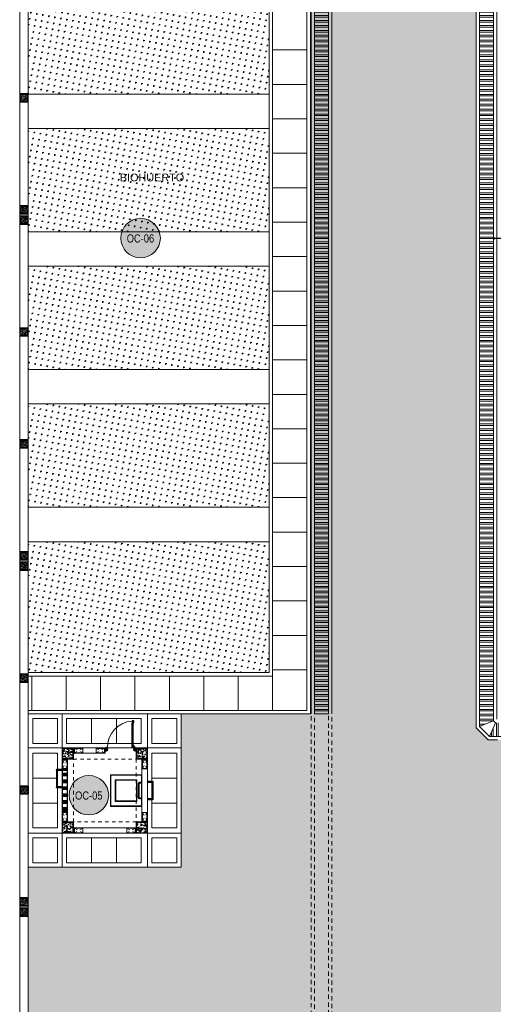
# Model space of a CAD drawing. Header units: millimetres. Extents: x -1567 to 968, y -503 to 481.
# Tile 121 of 145: x -498 to -485, y -104 to -75. Entities that reach past the tile are written whole.
import ezdxf

# ---------------------------------------------------------------- set-up
doc = ezdxf.new("R2010")
doc.units = ezdxf.units.MM
doc.set_wipeout_variables(frame=1)
for name, pattern in [('01 nivel$0$HIDDEN2', [0.1875, 0.125, -0.0625]), ('DASHED', [0.75, 0.5, -0.25]), ('DASHED2', [0.375, 0.25, -0.125]), ('HIDDEN', [0.375, 0.25, -0.125])]:
    doc.linetypes.add(name, pattern=pattern)
doc.layers.get('0').update_dxf_attribs({"lineweight": 0})
for name, color, linetype, lineweight in [('.', 7, 'Continuous', 0), ('0_COLUMNA ACHURADO', 1, 'Continuous', 30), ('0_COLUMNAS', 6, 'Continuous', 20), ('0_MUROS 2 BAJOS', 150, 'Continuous', 5), ('0_PROYECCIONES 1', 1, 'DASHED2', 5), ('0_TARRAJEO', 42, 'Continuous', 0), ('0_VANOS', 30, 'Continuous', 0), ('13.-ALE_PRESENTACION', 7, 'Continuous', 0), ('A-AREA-IDEN', 7, 'Continuous', 5), ('COLUMNETAS TOP', 253, 'Continuous', 0), ('cota 20 vertical', 156, 'Continuous', 0), ('CUNETAS', 5, 'Continuous', 0), ('linea fina 01', 189, 'Continuous', 0), ('menos fina 01', 252, 'Continuous', 0), ('pasamanos', 154, 'Continuous', 0), ('Proyecciones 2', 251, 'HIDDEN', 5), ('Proyecciones_PD', 7, 'DASHED', 0)]:
    doc.layers.add(name, color=color, linetype=linetype, lineweight=lineweight)
for name, color, linetype in [('01', 1, 'Continuous'), ('LCOTAS', 7, 'Continuous'), ('SECTOR 5 - 1P - PUERTAS METALICAS', 3, 'Continuous')]:
    doc.layers.add(name, color=color, linetype=linetype)
for name, color, linetype, lineweight, true_color in [('0_PISOS', 252, 'Continuous', 0, 0x8a8a8a), ('Hatch Jardin', 64, 'Continuous', 0, 0x729900), ('tarrajeo', 47, 'Continuous', 9, 0x7f6f3f)]:
    doc.layers.add(name, color=color, linetype=linetype, lineweight=lineweight, true_color=true_color)
doc.styles.add('Arial_1', font='arial.ttf', dxfattribs={"height": 0.15})
doc.styles.add('Cota B', font='swissck.ttf')
doc.styles.add('TEXTO PATRON', font='arial.ttf')
doc.dimstyles.new('03(1-50)', dxfattribs={"dimtxt": 0.1, "dimasz": 0.05, "dimexe": 0.025, "dimexo": 0.025, "dimgap": 0.05, "dimtad": 2, "dimzin": 0, "dimdsep": 46, "dimtxsty": 'TEXTO PATRON', "dimblk": 'ARCHTICK', "dimcen": 0.05, "dimdle": 0.025, "dimazin": 0, "dimtfac": 1, "dimtofl": 0, "dimtmove": 0, "dimatfit": 3, "dimldrblk": 'ARCHTICK', "dimfxl": 1, "dimtolj": 1, "dimtzin": 0, "dimarcsym": 0})
pattern_1 = [(139.9999613, (0, 0), (0.0140265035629, 0.1603224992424), [0.016764, -0.184404]), (84.9999613, (0, 0), (-0.1681300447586, -0.0310140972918), [0.0134112, -0.1475237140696]), (190.451406, (0.00117, 0.01336), (-0.1541035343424, 0.1293084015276), [0.014247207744, -0.156719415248]), (136.1841613, (-0.0447, 3e-08), (0.0369974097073, 0.2385495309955), [0.025146, -0.276606]), (186.63551891, (-0.04162, 0.01988), (-0.2177348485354, 0.208915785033), [0.021370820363, -0.235079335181]), (81.18411247, (-0.0447, 3e-08), (-0.217734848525, 0.2089157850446), [0.0201167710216, -0.2212845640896]), (110.9999613, (-0.03353, 0.02235), (0.0899934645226, 0.1334206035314), [0.016764, -0.184404]), (55.9999613, (-0.03353, 0.02235), (-0.162085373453, 0.0543858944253), [0.0134112, -0.1475232]), (161.4514063, (-0.02603, 0.03347), (-0.072091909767, 0.1878064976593), [0.014247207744, -0.156719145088]), (127.4999613, (0, 0), (-0.07440843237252, 0.00271802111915), [0, -0.14573504, 0, -0.1497584, 0, -0.148082]), (97.4999613, (0, 0), (-0.088158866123, 0.05880136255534), [0, -0.08538464, 0, -0.14238224, 0, -0.0564388]), (57.4999613, (-3e-08, -0.049845), (0.00504137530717, 0.1193197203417), [0, -0.05588, 0, -0.1743456, 0, -0.2313432]), (47.4999613, (-5e-08, -0.0722), (-0.0223752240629, 0.1303536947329), [0, -0.072644, 0, -0.11578336, 0, -0.1642872])]

# ---------------------------------------------------------------- blocks, each defined once
blk = doc.blocks.new('PUERTA T.E.')
at = {"color": 251}
for p, q in [((325173.704, 9255025.469, 0), (325173.704, 9255026.13, 0)), ((325173.624, 9255025.433, 0), (325173.624, 9255025.294, 0)), ((325174.468, 9255025.433, 0), (325174.468, 9255025.294, 0)), ((325173.568, 9255025.363, 0), (325173.679, 9255025.363, 0)), ((325174.413, 9255025.363, 0), (325174.524, 9255025.363, 0)), ((325174.441, 9255025.405, 0), (325174.433, 9255025.405, 0))]:
    blk.add_line(p, q, dxfattribs=at)
blk.add_circle((325173.656, 9255025.409, 0), 0.00417)
blk.add_arc((325173.656, 9255025.409, 0), 0.777, 359.6926, 85.5902, dxfattribs=at)
at = {"layer": '01', "color": 251, "elevation": 0}
for points in [[(325173.704, 9255026.175), (325173.704, 9255026.141), (325173.671, 9255026.141), (325173.671, 9255026.175)], [(325173.704, 9255025.424), (325173.704, 9255025.458), (325173.671, 9255025.458), (325173.671, 9255025.424)], [(325173.607, 9255025.333), (325173.641, 9255025.333), (325173.641, 9255025.394), (325173.607, 9255025.394)], [(325174.452, 9255025.333), (325174.485, 9255025.333), (325174.485, 9255025.394), (325174.452, 9255025.394)]]:
    blk.add_lwpolyline(points, close=True, dxfattribs=at)
at = {"layer": 'SECTOR 5 - 1P - PUERTAS METALICAS', "elevation": 0}
for points in [[(325173.716, 9255026.186), (325173.716, 9255026.13), (325173.66, 9255026.13), (325173.66, 9255026.186), (325173.716, 9255026.186)], [(325173.716, 9255025.413), (325173.716, 9255025.469), (325173.66, 9255025.469), (325173.66, 9255025.413), (325173.716, 9255025.413)], [(325173.596, 9255025.322), (325173.652, 9255025.322), (325173.652, 9255025.405), (325173.596, 9255025.405), (325173.596, 9255025.322)], [(325174.441, 9255025.322), (325174.496, 9255025.322), (325174.496, 9255025.405), (325174.441, 9255025.405), (325174.441, 9255025.322)]]:
    blk.add_lwpolyline(points, dxfattribs=at)
blk.add_lwpolyline([(325173.716, 9255025.477), (325173.716, 9255026.122), (325173.693, 9255026.122), (325173.693, 9255025.477)], close=True, dxfattribs=at)
blk = doc.blocks.new('COLUMNETA TOP')
at = {"layer": '0_MUROS 2 BAJOS', "color": 7, "lineweight": 5, "ltscale": 0.1}
blk.add_lwpolyline([(-8644.022, 8057.028), (-8643.772, 8057.028), (-8643.772, 8056.898), (-8644.022, 8056.898)], close=True, dxfattribs=at)
at = {"layer": 'Proyecciones 2', "linetype": 'DASHED2', "ltscale": 0.1}
for p, q in [((-8644.022, 8057.028), (-8643.772, 8056.898)), ((-8643.772, 8057.028), (-8644.022, 8056.898))]:
    blk.add_line(p, q, dxfattribs=at)
blk = doc.blocks.new('ESCALERA GATO')
at = {"layer": 'linea fina 01'}
h = blk.add_hatch(color=256, dxfattribs=at)
h.dxf.hatch_style = 1
h.paths.add_polyline_path([(1968.218, 1289.502, 1), (1968.256, 1289.502, 1)])
h = blk.add_hatch(color=256, dxfattribs=at)
h.dxf.hatch_style = 1
h.paths.add_polyline_path([(1968.256, 1289.002, 1), (1968.218, 1289.002, 1)])
at = {"layer": 'linea fina 01', "ltscale": 0.5}
for p, q in [((1968.225, 1289.488), (1968.225, 1289.016)), ((1968.229, 1289.485), (1968.229, 1289.019)), ((1968.237, 1289.483), (1968.237, 1289.021)), ((1968.245, 1289.483), (1968.245, 1289.021)), ((1968.247, 1289.518), (1968.387, 1289.518)), ((1968.247, 1289.486), (1968.387, 1289.486)), ((1968.25, 1289.483), (1968.25, 1289.021)), ((1968.255, 1289.51), (1968.387, 1289.51)), ((1968.255, 1289.494), (1968.387, 1289.494)), ((1968.256, 1289.502), (1968.387, 1289.502)), ((1968.247, 1289.018), (1968.387, 1289.018)), ((1968.247, 1288.986), (1968.387, 1288.986)), ((1968.254, 1289.01), (1968.387, 1289.01)), ((1968.254, 1288.994), (1968.387, 1288.994)), ((1968.256, 1289.002), (1968.387, 1289.002))]:
    blk.add_line(p, q, dxfattribs=at)
at = {"layer": 'pasamanos', "ltscale": 0.5}
for p, q in [((1968.237, 1289.521), (1968.387, 1289.521)), ((1968.237, 1289.483), (1968.387, 1289.483)), ((1968.237, 1289.021), (1968.387, 1289.021)), ((1968.237, 1288.983), (1968.387, 1288.983))]:
    blk.add_line(p, q, dxfattribs=at)
for centre in [(1968.237, 1289.502), (1968.237, 1289.002)]:
    blk.add_circle(centre, 0.0191, dxfattribs=at)
blk = doc.blocks.new('JUNTA 2.5CM.')
at = {"layer": '.', "lineweight": 30, "true_color": 0xc7c8ca}
h = blk.add_hatch(color=9, dxfattribs=at)
h.dxf.hatch_style = 1
h.paths.add_polyline_path([(374465.997, 9249054.096), (374466.022, 9249054.096), (374466.022, 9249054.256), (374465.997, 9249054.256)])
at = {"layer": '0_PROYECCIONES 1', "linetype": 'DASHED2', "ltscale": 0.1}
blk.add_lwpolyline([(374465.997, 9249054.096), (374466.022, 9249054.096), (374466.022, 9249054.256), (374465.997, 9249054.256)], close=True, dxfattribs=at)
blk = doc.blocks.new('*U428')
at = {"linetype": 'Continuous', "true_color": 0xbebebe}
for points in [[(3032.131, 1351.189), (3032.131, 1351.269), (3032.171, 1351.269), (3032.171, 1351.189)], [(3033.333, 1351.189), (3033.333, 1351.269), (3033.373, 1351.269), (3033.373, 1351.189)]]:
    blk.add_hatch(color=9, dxfattribs=at).paths.add_polyline_path(points)
at = {"layer": '0_VANOS', "linetype": 'Continuous'}
for p, q in [((3032.131, 1351.269), (3032.171, 1351.269)), ((3032.131, 1351.269), (3032.131, 1351.189)), ((3032.171, 1351.189), (3032.131, 1351.189)), ((3032.171, 1351.269), (3032.171, 1351.189)), ((3033.333, 1351.189), (3033.333, 1351.269)), ((3033.333, 1351.269), (3033.373, 1351.269)), ((3033.373, 1351.189), (3033.333, 1351.189)), ((3033.373, 1351.269), (3033.373, 1351.189))]:
    blk.add_line(p, q, dxfattribs=at)
at = {"layer": '0_VANOS', "linetype": '01 nivel$0$HIDDEN2', "ltscale": 0.5}
for p, q in [((3032.171, 1351.269), (3033.332, 1351.269)), ((3032.171, 1351.239), (3033.333, 1351.239)), ((3032.171, 1351.219), (3033.333, 1351.219)), ((3032.171, 1351.189), (3033.333, 1351.189))]:
    blk.add_line(p, q, dxfattribs=at)
at = {"layer": '0_VANOS', "linetype": '01 nivel$0$HIDDEN2'}
blk.add_line((3033.333, 1351.269), (3033.373, 1351.269), dxfattribs=at)
blk = doc.blocks.new('tanque elevad')
at = {"color": 9, "lineweight": 5, "true_color": 0xc7c8ca}
blk.add_wipeout([(374037.702, 9249440.677), (374042.152, 9249440.677), (374042.152, 9249436.227), (374037.702, 9249436.227)], dxfattribs=at)
at = {"layer": '0_COLUMNA ACHURADO'}
h = blk.add_hatch(dxfattribs=at)
h.set_pattern_fill('AR-CONC', color=256, scale=0.00088, angle=90)
h.set_pattern_definition(pattern_1)
h.paths.add_polyline_path([(374038.701, 9249439.377), (374039.001, 9249439.377), (374039.001, 9249439.678), (374038.701, 9249439.678)])
h = blk.add_hatch(dxfattribs=at)
h.set_pattern_fill('AR-CONC', color=256, scale=0.00088, angle=90)
h.set_pattern_definition(pattern_1)
h.paths.add_polyline_path([(374040.853, 9249439.377), (374041.153, 9249439.377), (374041.153, 9249439.678), (374040.853, 9249439.678)])
h = blk.add_hatch(dxfattribs=at)
h.set_pattern_fill('AR-CONC', color=256, scale=0.00088, angle=90)
h.set_pattern_definition(pattern_1)
h.paths.add_polyline_path([(374038.701, 9249437.226), (374039.001, 9249437.226), (374039.001, 9249437.526), (374038.701, 9249437.526)])
h = blk.add_hatch(dxfattribs=at)
h.set_pattern_fill('AR-CONC', color=256, scale=0.00088, angle=90)
h.set_pattern_definition(pattern_1)
h.paths.add_polyline_path([(374040.853, 9249437.226), (374041.153, 9249437.226), (374041.153, 9249437.526), (374040.853, 9249437.526)])
at = {"lineweight": 5}
for points in [[(374039.291, 9249439.548), (374039.291, 9249439.678), (374039.041, 9249439.678), (374039.041, 9249439.548)], [(374038.831, 9249439.088), (374038.701, 9249439.088), (374038.701, 9249439.338), (374038.831, 9249439.338)], [(374041.153, 9249439.088), (374041.023, 9249439.088), (374041.023, 9249439.338), (374041.153, 9249439.338)], [(374038.831, 9249438.706), (374038.701, 9249438.706), (374038.701, 9249438.456), (374038.831, 9249438.456)], [(374041.153, 9249437.816), (374041.023, 9249437.816), (374041.023, 9249437.566), (374041.153, 9249437.566)], [(374039.291, 9249437.226), (374039.291, 9249437.356), (374039.041, 9249437.356), (374039.041, 9249437.226)], [(374040.563, 9249437.226), (374040.563, 9249437.356), (374040.813, 9249437.356), (374040.813, 9249437.226)]]:
    blk.add_lwpolyline(points, close=True, dxfattribs=at)
at = {"color": 152, "lineweight": 5, "true_color": 0x2776bb}
blk.add_lwpolyline([(374039.306, 9249439.678), (374040.548, 9249439.678), (374040.548, 9249439.548), (374039.306, 9249439.548)], close=True, dxfattribs=at)
at = {"lineweight": 5}
blk.add_lwpolyline([(374040.563, 9249439.677), (374040.563, 9249439.678), (374040.813, 9249439.678), (374040.813, 9249439.548), (374040.563, 9249439.548), (374040.563, 9249439.643)], dxfattribs=at)
at = {"layer": '0_COLUMNAS', "color": 7, "lineweight": 0}
for points in [[(374039.001, 9249439.377), (374038.701, 9249439.377), (374038.701, 9249439.678), (374039.001, 9249439.678)], [(374041.153, 9249439.377), (374040.853, 9249439.377), (374040.853, 9249439.678), (374041.153, 9249439.678)], [(374039.001, 9249437.226), (374038.701, 9249437.226), (374038.701, 9249437.526), (374039.001, 9249437.526)], [(374041.153, 9249437.226), (374040.853, 9249437.226), (374040.853, 9249437.526), (374041.153, 9249437.526)]]:
    blk.add_lwpolyline(points, close=True, dxfattribs=at)
at = {"layer": '0_PISOS', "color": 9, "lineweight": 5, "true_color": 0xc7c8ca}
for points in [[(374037.702, 9249436.227), (374042.152, 9249436.227), (374042.152, 9249440.677), (374037.702, 9249440.677)], [(374037.702, 9249440.677), (374042.152, 9249440.677), (374042.152, 9249436.227), (374037.702, 9249436.227)]]:
    blk.add_lwpolyline(points, close=True, dxfattribs=at)
at = {"layer": '0_PISOS'}
for points in [[(374038.686, 9249439.693), (374037.702, 9249439.693), (374037.702, 9249440.677), (374038.686, 9249440.677)], [(374038.556, 9249439.823), (374037.832, 9249439.823), (374037.832, 9249440.547), (374038.556, 9249440.547)], [(374038.686, 9249440.677), (374041.168, 9249440.677), (374041.168, 9249439.693), (374038.686, 9249439.693)], [(374039.565, 9249439.823), (374038.841, 9249439.823), (374038.841, 9249440.547), (374039.565, 9249440.547)], [(374040.289, 9249439.823), (374039.565, 9249439.823), (374039.565, 9249440.547), (374040.289, 9249440.547)], [(374041.014, 9249439.823), (374040.289, 9249439.823), (374040.289, 9249440.547), (374041.014, 9249440.547)], [(374041.168, 9249439.693), (374042.152, 9249439.693), (374042.152, 9249440.677), (374041.168, 9249440.677)], [(374041.298, 9249439.823), (374042.022, 9249439.823), (374042.022, 9249440.547), (374041.298, 9249440.547)], [(374037.702, 9249439.693), (374038.686, 9249439.693), (374038.686, 9249437.211), (374037.702, 9249437.211)], [(374042.152, 9249439.693), (374041.168, 9249439.693), (374041.168, 9249437.211), (374042.152, 9249437.211)], [(374038.556, 9249438.838), (374037.832, 9249438.838), (374037.832, 9249439.563), (374038.556, 9249439.563)], [(374041.298, 9249438.838), (374042.022, 9249438.838), (374042.022, 9249439.563), (374041.298, 9249439.563)], [(374038.556, 9249438.114), (374037.832, 9249438.114), (374037.832, 9249438.838), (374038.556, 9249438.838)], [(374041.298, 9249438.114), (374042.022, 9249438.114), (374042.022, 9249438.838), (374041.298, 9249438.838)], [(374038.556, 9249437.39), (374037.832, 9249437.39), (374037.832, 9249438.114), (374038.556, 9249438.114)], [(374041.298, 9249437.39), (374042.022, 9249437.39), (374042.022, 9249438.114), (374041.298, 9249438.114)], [(374037.702, 9249436.227), (374038.686, 9249436.227), (374038.686, 9249437.211), (374037.702, 9249437.211)], [(374037.832, 9249436.357), (374038.556, 9249436.357), (374038.556, 9249437.081), (374037.832, 9249437.081)], [(374038.686, 9249436.227), (374041.168, 9249436.227), (374041.168, 9249437.211), (374038.686, 9249437.211)], [(374039.565, 9249437.081), (374038.841, 9249437.081), (374038.841, 9249436.357), (374039.565, 9249436.357)], [(374040.289, 9249437.081), (374039.565, 9249437.081), (374039.565, 9249436.357), (374040.289, 9249436.357)], [(374041.014, 9249437.081), (374040.289, 9249437.081), (374040.289, 9249436.357), (374041.014, 9249436.357)], [(374042.152, 9249436.227), (374041.168, 9249436.227), (374041.168, 9249437.211), (374042.152, 9249437.211)], [(374042.022, 9249436.357), (374041.298, 9249436.357), (374041.298, 9249437.081), (374042.022, 9249437.081)]]:
    blk.add_lwpolyline(points, close=True, dxfattribs=at)
at = {"layer": '0_TARRAJEO'}
for p, q in [((374039.041, 9249439.693), (374040.813, 9249439.693)), ((374039.306, 9249439.693), (374039.306, 9249439.533)), ((374040.548, 9249439.693), (374040.548, 9249439.533)), ((374040.813, 9249439.533), (374040.813, 9249439.693)), ((374038.686, 9249439.338), (374038.686, 9249438.441)), ((374038.846, 9249439.338), (374038.686, 9249439.338)), ((374038.846, 9249439.338), (374038.846, 9249438.441)), ((374039.041, 9249439.533), (374040.813, 9249439.533)), ((374041.008, 9249439.338), (374041.008, 9249437.566)), ((374041.168, 9249439.338), (374041.008, 9249439.338)), ((374041.168, 9249439.338), (374041.168, 9249437.566)), ((374038.846, 9249438.441), (374038.686, 9249438.441)), ((374039.041, 9249437.211), (374039.041, 9249437.371)), ((374040.813, 9249437.371), (374039.041, 9249437.371)), ((374040.813, 9249437.211), (374040.813, 9249437.371)), ((374041.168, 9249437.566), (374041.008, 9249437.566)), ((374040.813, 9249437.211), (374039.041, 9249437.211))]:
    blk.add_line(p, q, dxfattribs=at)
for points in [[(374038.686, 9249439.693), (374038.686, 9249439.363), (374039.016, 9249439.363), (374039.016, 9249439.693), (374038.686, 9249439.693)], [(374040.838, 9249439.693), (374040.838, 9249439.363), (374041.168, 9249439.363), (374041.168, 9249439.693), (374040.838, 9249439.693)], [(374038.686, 9249437.541), (374038.686, 9249437.211), (374039.016, 9249437.211), (374039.016, 9249437.541), (374038.686, 9249437.541)], [(374040.838, 9249437.541), (374040.838, 9249437.211), (374041.168, 9249437.211), (374041.168, 9249437.541), (374040.838, 9249437.541)]]:
    blk.add_lwpolyline(points, dxfattribs=at)
at = {"layer": 'linea fina 01', "color": 9, "lineweight": 0, "ltscale": 0.5, "true_color": 0xc7c8ca}
for p, q in [((374039.694, 9249437.43), (374039.694, 9249437.371)), ((374039.702, 9249437.43), (374039.702, 9249437.371)), ((374039.71, 9249437.43), (374039.71, 9249437.371)), ((374040.111, 9249437.48), (374039.743, 9249437.48)), ((374040.111, 9249437.471), (374039.743, 9249437.471)), ((374040.111, 9249437.463), (374039.743, 9249437.463)), ((374040.144, 9249437.43), (374040.144, 9249437.371)), ((374040.152, 9249437.43), (374040.152, 9249437.371)), ((374040.16, 9249437.43), (374040.16, 9249437.371))]:
    blk.add_line(p, q, dxfattribs=at)
at = {"layer": 'menos fina 01', "lineweight": 0}
blk.add_lwpolyline([(374040.372, 9249437.831), (374040.372, 9249437.386), (374039.482, 9249437.386), (374039.482, 9249438.276), (374040.372, 9249438.276), (374040.372, 9249437.831)], dxfattribs=at)
at = {"layer": 'menos fina 01'}
blk.add_lwpolyline([(374040.242, 9249437.831), (374040.242, 9249437.516), (374039.612, 9249437.516), (374039.612, 9249438.146), (374040.242, 9249438.146), (374040.242, 9249437.831)], dxfattribs=at)
blk.add_lwpolyline([(374040.227, 9249437.831), (374040.227, 9249437.531), (374039.627, 9249437.531), (374039.627, 9249438.131), (374040.227, 9249438.131)], close=True, dxfattribs=at)
at = {"layer": 'pasamanos', "color": 9, "lineweight": 0, "ltscale": 0.5, "true_color": 0xc7c8ca}
for p, q in [((374039.687, 9249437.436), (374039.687, 9249437.446)), ((374039.687, 9249437.43), (374039.687, 9249437.371)), ((374039.717, 9249437.446), (374039.717, 9249437.436)), ((374039.717, 9249437.43), (374039.717, 9249437.371)), ((374039.737, 9249437.486), (374039.727, 9249437.486)), ((374039.727, 9249437.456), (374039.737, 9249437.456)), ((374040.111, 9249437.486), (374039.743, 9249437.486)), ((374040.111, 9249437.456), (374039.743, 9249437.456)), ((374040.117, 9249437.486), (374040.127, 9249437.486)), ((374040.127, 9249437.456), (374040.117, 9249437.456)), ((374040.137, 9249437.446), (374040.137, 9249437.436)), ((374040.137, 9249437.43), (374040.137, 9249437.371)), ((374040.167, 9249437.436), (374040.167, 9249437.446)), ((374040.167, 9249437.43), (374040.167, 9249437.371))]:
    blk.add_line(p, q, dxfattribs=at)
for points in [[(374039.72, 9249437.431), (374039.72, 9249437.434, 0.414214), (374039.719, 9249437.436), (374039.685, 9249437.436, 0.414214), (374039.684, 9249437.434), (374039.684, 9249437.431, 0.414214), (374039.685, 9249437.43), (374039.719, 9249437.43, 0.414214)], [(374039.742, 9249437.489), (374039.739, 9249437.489, 0.414214), (374039.737, 9249437.488), (374039.737, 9249437.454, 0.414214), (374039.739, 9249437.453), (374039.742, 9249437.453, 0.414214), (374039.743, 9249437.454), (374039.743, 9249437.488, 0.414214)], [(374040.112, 9249437.489), (374040.115, 9249437.489, -0.414214), (374040.117, 9249437.488), (374040.117, 9249437.454, -0.414214), (374040.115, 9249437.453), (374040.112, 9249437.453, -0.414214), (374040.111, 9249437.454), (374040.111, 9249437.488, -0.414214)], [(374040.134, 9249437.431), (374040.134, 9249437.434, -0.414214), (374040.135, 9249437.436), (374040.169, 9249437.436, -0.414214), (374040.17, 9249437.434), (374040.17, 9249437.431, -0.414214), (374040.169, 9249437.43), (374040.135, 9249437.43, -0.414214)]]:
    blk.add_lwpolyline(points, format="xyb", close=True, dxfattribs=at)
for centre, radius, start, end in [((374039.727, 9249437.446), 0.04, 90, 180), ((374039.727, 9249437.446), 0.01, 90, 180), ((374040.127, 9249437.446), 0.04, 0, 90), ((374040.127, 9249437.446), 0.01, 0, 90)]:
    blk.add_arc(centre, radius, start, end, dxfattribs=at)
at = {"layer": 'Proyecciones_PD', "color": 9, "ltscale": 0.1, "true_color": 0xc7c8ca}
for p, q in [((374039.016, 9249439.363), (374039.016, 9249437.541)), ((374040.838, 9249439.363), (374039.016, 9249439.363)), ((374040.838, 9249437.541), (374040.838, 9249439.363)), ((374039.016, 9249437.541), (374040.838, 9249437.541))]:
    blk.add_line(p, q, dxfattribs=at)
at = {"layer": 'tarrajeo', "ltscale": 0.25}
blk.add_line((374039.627, 9249437.371), (374040.227, 9249437.371), dxfattribs=at)
at = {"layer": 'tarrajeo', "lineweight": 0}
blk.add_lwpolyline([(374040.387, 9249437.831), (374040.387, 9249437.371), (374039.467, 9249437.371), (374039.467, 9249438.291), (374040.387, 9249438.291), (374040.387, 9249437.831)], dxfattribs=at)
at = {"color": 152, "lineweight": 30, "true_color": 0x2776bb, "xscale": -1}
for p in [(748505.038, 385.436), (748506.834, 385.436), (748505.038, 383.115), (748506.834, 383.115)]:
    blk.add_blockref('JUNTA 2.5CM.', p, dxfattribs=at)
at = {"extrusion": (-0.005745, 3.98853e-05, 0.999983), "xscale": -1, "rotation": 359.9999612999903}
blk.add_blockref('*U428', (377066.505, 9248088.46, -1780.056), dxfattribs=at)
at = {"color": 152, "lineweight": 30, "true_color": 0x2776bb, "xscale": -1, "rotation": 90}
for p in [(9623092.943, 9623905.359), (9623095.264, 9623905.359), (9623095.264, 9623903.563)]:
    blk.add_blockref('JUNTA 2.5CM.', p, dxfattribs=at)
at = {"color": 5, "lineweight": 50, "rotation": 90}
blk.add_blockref('PUERTA T.E.', (9629064.091, 8924263.945, 0), dxfattribs=at)
at = {"layer": 'COLUMNETAS TOP'}
for p in [(382683.064, 9241382.65), (382683.064, 9241380.328)]:
    blk.add_blockref('COLUMNETA TOP', p, dxfattribs=at)
at = {"layer": 'COLUMNETAS TOP', "xscale": -1}
for p in [(365396.79, 9241382.65), (365396.79, 9241380.328)]:
    blk.add_blockref('COLUMNETA TOP', p, dxfattribs=at)
at = {"layer": 'COLUMNETAS TOP', "xscale": -1, "rotation": 90}
for p in [(382095.729, 9240795.315), (382098.05, 9240795.315)]:
    blk.add_blockref('COLUMNETA TOP', p, dxfattribs=at)
at = {"layer": 'COLUMNETAS TOP', "rotation": 90}
for p in [(382095.729, 9258082.478), (382098.05, 9258081.588)]:
    blk.add_blockref('COLUMNETA TOP', p, dxfattribs=at)
at = {"layer": 'cota 20 vertical'}
for p, rotation in [((372750.323, 9251408.079), 270), ((375329.179, 9247468.824), 90)]:
    blk.add_blockref('ESCALERA GATO', p, dxfattribs=dict(at, rotation=rotation))
blk = doc.blocks.new('GAR')
at = {"lineweight": 0, "transparency": 33554623}
h = blk.add_hatch(dxfattribs=at)
h.set_pattern_fill('AR-CONC', color=1, scale=0.00019, angle=90)
h.paths.add_polyline_path([(19.608, 126.717), (19.608, 126.497), (19.828, 126.497), (19.828, 126.717)])
at = {"layer": '0_COLUMNA ACHURADO', "lineweight": 5}
blk.add_lwpolyline([(19.593, 126.732), (19.843, 126.732), (19.843, 126.482), (19.593, 126.482)], close=True, dxfattribs=at)
at = {"layer": '0_COLUMNA ACHURADO'}
blk.add_lwpolyline([(19.608, 126.717), (19.828, 126.717), (19.828, 126.497), (19.608, 126.497)], close=True, dxfattribs=at)
blk = doc.blocks.new('DRENAJES TECHOS')
at = {"layer": '.', "lineweight": 0, "true_color": 0xc7c8ca}
h = blk.add_hatch(dxfattribs=at)
h.set_pattern_fill('ANSI32', color=9, scale=0.015, angle=135)
h.set_pattern_definition([(180, (-560.86071, -281.12536), (0, -0.142875), []), (180, (-560.90834, -281.07774), (0, -0.142875), [])])
h.paths.add_polyline_path([(-560.761, -314.77), (-560.361, -314.77), (-560.361, -281.225), (-560.761, -281.225)])
h = blk.add_hatch(dxfattribs=at)
h.set_pattern_fill('ANSI32', color=9, scale=0.015, angle=135)
h.set_pattern_definition([(180, (-560.91611, -281.12536), (0, -0.142875), []), (180, (-560.96374, -281.07774), (0, -0.142875), [])])
h.paths.add_polyline_path([(-555.566, -281.215), (-555.966, -281.215), (-555.966, -315.133), (-555.566, -314.967)])
h = blk.add_hatch(dxfattribs=at)
h.set_pattern_fill('ANSI32', color=9, scale=0.015, angle=45)
h.set_pattern_definition([(90, (-560.86071, -281.25576), (-0.142875, 0), []), (90, (-560.81309, -281.20813), (-0.142875, 0), [])])
h.paths.add_polyline_path([(-555.508, -315.026), (-555.673, -315.426), (-529.044, -315.426), (-528.986, -315.484), (-528.986, -315.026)])
at = {"color": 9, "lineweight": 0, "true_color": 0xc7c8ca}
for p, q in [((-555.966, -281.215), (-555.966, -315.002)), ((-555.566, -314.967), (-555.566, -281.215)), ((-529.044, -315.426), (-555.618, -315.426))]:
    blk.add_line(p, q, dxfattribs=at)
blk.add_lwpolyline([(-560.761, -314.77), (-560.361, -314.77), (-560.361, -281.225), (-560.761, -281.225)], close=True, dxfattribs=at)
at = {"color": 9, "linetype": '01 nivel$0$HIDDEN2', "lineweight": 0, "true_color": 0xc7c8ca}
for points in [[(-563.315, -324.316), (-562.964, -323.965), (-560.861, -323.965), (-560.861, -314.77)], [(-562.923, -324.065), (-560.819, -324.065), (-560.761, -324.006), (-560.761, -314.77)], [(-562.757, -324.465), (-560.654, -324.465), (-560.361, -324.172), (-560.361, -314.77)], [(-562.715, -324.565), (-560.612, -324.565), (-560.261, -324.213), (-560.261, -314.77)]]:
    blk.add_lwpolyline(points, dxfattribs=at)
at = {"layer": 'CUNETAS', "color": 9, "lineweight": 0, "true_color": 0xc7c8ca}
for p, q in [((-560.861, -281.125), (-560.861, -314.77)), ((-560.761, -281.225), (-560.761, -314.77)), ((-560.361, -281.225), (-560.361, -314.77)), ((-560.261, -281.125), (-560.261, -314.77)), ((-555.966, -315.002), (-555.966, -281.215)), ((-555.966, -281.215), (-555.966, -315.133)), ((-555.566, -314.837), (-555.566, -281.215)), ((-556.066, -315.174), (-555.715, -315.526)), ((-555.966, -315.133), (-555.673, -315.426)), ((-555.79, -315.309), (-555.849, -315.25)), ((-555.715, -315.526), (-555.441, -315.526)), ((-555.673, -315.426), (-555.441, -315.426))]:
    blk.add_line(p, q, dxfattribs=at)
for points in [[(-555.466, -314.926), (-555.466, -281.115), (-556.066, -281.115), (-556.066, -315.174)], [(-555.566, -314.967), (-555.966, -315.133), (-555.673, -315.426), (-555.508, -315.026), (-555.566, -314.967)]]:
    blk.add_lwpolyline(points, dxfattribs=at)
blk = doc.blocks.new('_ARCHTICK')
at = {"color": 0, "linetype": 'ByBlock', "const_width": 0.15}
blk.add_lwpolyline([(-0.5, -0.5), (0.5, 0.5)], dxfattribs=at)
blk = doc.blocks.new('*D2981')
at = {"layer": 'Defpoints', "color": 0, "lineweight": 30, "transparency": 16777216}
for p in [(-484.487, -81.866), (-457.957, -81.804), (-457.957, -81.866)]:
    blk.add_point(p, dxfattribs=at)
at = {"layer": 'LCOTAS', "color": 0, "lineweight": -2, "transparency": 16777216}
for p, q in [((-484.512, -81.804), (-457.932, -81.804)), ((-484.487, -81.841), (-484.487, -81.779)), ((-457.957, -81.841), (-457.957, -81.779))]:
    blk.add_line(p, q, dxfattribs=at)
at = {"layer": 'LCOTAS', "color": 0, "lineweight": -2, "transparency": 16777216, "xscale": 0.05, "yscale": 0.05, "zscale": 0.05, "rotation": 180}
blk.add_blockref('_ARCHTICK', (-484.487, -81.804), dxfattribs=at)
at = {"layer": 'LCOTAS', "color": 0, "lineweight": -2, "transparency": 16777216, "xscale": 0.05, "yscale": 0.05, "zscale": 0.05}
blk.add_blockref('_ARCHTICK', (-457.957, -81.804), dxfattribs=at)
at = {"layer": 'LCOTAS', "color": 0, "lineweight": 30, "transparency": 16777216, "insert": (-471.222, -81.703), "char_height": 0.1, "attachment_point": 5, "style": 'TEXTO PATRON'}
blk.add_mtext('\\A1;26.53', dxfattribs=at)

msp = doc.modelspace()

# ---------------------------------------------------------------- hatches: boundary and pattern name
at = {"layer": '.', "true_color": 0x636466, "transparency": 33554559}
h = msp.add_hatch(dxfattribs=at)
h.set_pattern_fill('AR-SAND', color=251, scale=0.0087, angle=-90)
h.set_pattern_definition([(307.5, (-347735.56814, -9281814.34033), (0.425789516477, 0.013920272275), [0, -0.3358896, 0, -0.375666, 0, -0.3590925]), (277.5, (-347735.56814, -9281814.3403), (0.623637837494, -0.39108525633), [0, -0.1812036, 0, -0.3027426, 0, -0.1160145]), (237.5, (-347735.56814, -9281814.06852), (0.00125035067, -0.68816336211), [0, -0.11049, 0, -0.397764, 0, -0.519303]), (227.5, (-347735.56814, -9281814.0685), (0.193948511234, -0.66429411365), [0, -0.055245, 0, -0.2607564, 0, -0.298323])])
edge = h.paths.add_edge_path()
edge.add_line((-476.897, -122.291), (-479.033, -122.291))
edge.add_line((-479.033, -122.291), (-479.4, -121.925))
edge.add_line((-479.4, -121.925), (-479.4, -109.443))
edge.add_line((-479.4, -109.443), (-479.4, -109.443))
edge.add_line((-479.4, -109.443), (-479.4, -96.371))
edge.add_line((-479.4, -96.371), (-484.661, -96.371))
edge.add_line((-484.661, -96.371), (-485.012, -96.02))
edge.add_line((-485.012, -96.02), (-485.012, -84.786))
edge.add_line((-485.012, -84.786), (-485.012, -55.291))
edge.add_line((-485.012, -55.291), (-477.699, -55.291))
edge.add_line((-477.699, -55.291), (-477.699, -47.397))
edge.add_line((-477.699, -47.397), (-489.832, -47.397))
edge.add_line((-489.832, -47.397), (-489.832, -95.616))
edge.add_line((-489.832, -95.616), (-493.834, -95.616))
edge.add_line((-493.834, -95.616), (-493.834, -100.066))
edge.add_line((-493.834, -100.066), (-498.034, -100.066))
edge.add_line((-498.034, -100.066), (-498.034, -105.436))
edge.add_line((-498.034, -105.436), (-488.306, -105.436))
edge.add_arc((-488.306, -107.936), 2.5, 0.0346, 90, ccw=False)
edge.add_line((-485.806, -107.934), (-485.806, -122.873))
edge.add_line((-485.806, -122.873), (-485.806, -124.675))
edge.add_arc((-486.805, -124.674), 0.999, 269.9462, 359.9576, ccw=False)
edge.add_line((-486.806, -125.673), (-494.548, -125.673))
edge.add_line((-494.548, -125.673), (-494.548, -137.673))
edge.add_line((-494.548, -137.673), (-486.806, -137.673))
edge.add_arc((-486.806, -138.673), 0.999, -0.0301, 90.0302, ccw=False)
edge.add_line((-485.806, -138.673), (-485.806, -141.151))
edge.add_line((-485.806, -141.151), (-479.146, -141.151))
edge.add_line((-479.146, -141.151), (-479.114, -136.468))
edge.add_arc((-478.116, -136.541), 1, 90, 175.8155, ccw=False)
edge.add_line((-478.116, -135.541), (-476.898, -135.541))
edge.add_line((-476.898, -135.541), (-476.897, -122.291))
at = {"lineweight": 30, "true_color": 0xadddf7}
h = msp.add_hatch(color=141, dxfattribs=at)
h.dxf.hatch_style = 1
edge = h.paths.add_edge_path()
edge.add_arc((-494.768, -81.799), 0.574, 0, 360)
at = {"layer": 'Hatch Jardin', "lineweight": 0, "true_color": 0xafd9aa, "transparency": 33554597}
h = msp.add_hatch(dxfattribs=at)
h.set_pattern_fill('GRASS', color=9, scale=0.007, angle=214.2117, style=0)
h.set_pattern_definition([(304.211704, (-71.253, -144.06338), (0.174657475, -0.03328072), [0.0333375, -0.21810967]), (259.211704, (-71.253, -144.06338), (0.174657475, -0.03328072), [0.0333375, -0.1444625]), (349.211704, (-71.253, -144.06338), (0.03328072, 0.174657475), [0.0333375, -0.1444625])])
h.paths.add_polyline_path([(-498.034, -77.616), (-498.034, -74.616), (-491.032, -74.616), (-491.032, -77.616)])
h = msp.add_hatch(dxfattribs=at)
h.set_pattern_fill('GRASS', color=9, scale=0.007, angle=214.2117, style=0)
h.set_pattern_definition([(304.211704, (-71.253, -148.06335), (0.174657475, -0.03328072), [0.0333375, -0.21810967]), (259.211704, (-71.253, -148.06335), (0.174657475, -0.03328072), [0.0333375, -0.1444625]), (349.211704, (-71.253, -148.06335), (0.03328072, 0.174657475), [0.0333375, -0.1444625])])
h.paths.add_polyline_path([(-498.034, -81.616), (-498.034, -78.616), (-491.032, -78.616), (-491.032, -81.616)])
h = msp.add_hatch(dxfattribs=at)
h.set_pattern_fill('GRASS', color=9, scale=0.007, angle=214.2117, style=0)
h.set_pattern_definition([(304.211704, (-71.253, -152.06332), (0.174657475, -0.03328072), [0.0333375, -0.21810967]), (259.211704, (-71.253, -152.06332), (0.174657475, -0.03328072), [0.0333375, -0.1444625]), (349.211704, (-71.253, -152.06332), (0.03328072, 0.174657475), [0.0333375, -0.1444625])])
h.paths.add_polyline_path([(-498.034, -85.616), (-498.034, -82.616), (-491.032, -82.616), (-491.032, -85.616)])
h = msp.add_hatch(dxfattribs=at)
h.set_pattern_fill('GRASS', color=9, scale=0.007, angle=214.2117, style=0)
h.set_pattern_definition([(304.211704, (-71.253, -156.06329), (0.174657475, -0.03328072), [0.0333375, -0.21810967]), (259.211704, (-71.253, -156.06329), (0.174657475, -0.03328072), [0.0333375, -0.1444625]), (349.211704, (-71.253, -156.06329), (0.03328072, 0.174657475), [0.0333375, -0.1444625])])
h.paths.add_polyline_path([(-498.034, -89.616), (-498.034, -86.616), (-491.032, -86.616), (-491.032, -89.616)])
h = msp.add_hatch(dxfattribs=at)
h.set_pattern_fill('GRASS', color=9, scale=0.007, angle=214.2117, style=0)
h.set_pattern_definition([(304.211704, (-71.253, -160.06325), (0.174657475, -0.03328072), [0.0333375, -0.21810967]), (259.211704, (-71.253, -160.06325), (0.174657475, -0.03328072), [0.0333375, -0.1444625]), (349.211704, (-71.253, -160.06325), (0.03328072, 0.174657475), [0.0333375, -0.1444625])])
h.paths.add_polyline_path([(-498.034, -94.416), (-498.034, -90.616), (-491.032, -90.616), (-491.032, -94.416)])

# ---------------------------------------------------------------- linework, layer by layer
at = {"color": 252, "true_color": 0x939598}
for p, q in [((-489.832, -65.416), (-489.832, -95.616)), ((-490.932, -65.516), (-490.932, -95.516)), ((-489.932, -65.516), (-489.932, -95.516)), ((-491.032, -66.616), (-491.032, -94.416)), ((-490.932, -76.336), (-489.932, -76.336)), ((-490.932, -77.336), (-489.932, -77.336)), ((-490.932, -78.336), (-489.932, -78.336)), ((-490.932, -79.336), (-489.932, -79.336)), ((-490.932, -80.336), (-489.932, -80.336)), ((-490.932, -81.336), (-489.932, -81.336)), ((-490.932, -82.336), (-489.932, -82.336)), ((-490.932, -83.336), (-489.932, -83.336)), ((-490.932, -84.336), (-489.932, -84.336)), ((-490.932, -85.336), (-489.932, -85.336)), ((-490.932, -86.336), (-489.932, -86.336)), ((-490.932, -87.336), (-489.932, -87.336)), ((-490.932, -88.336), (-489.932, -88.336)), ((-490.932, -89.336), (-489.932, -89.336)), ((-490.932, -90.336), (-489.932, -90.336)), ((-490.932, -91.336), (-489.932, -91.336)), ((-490.932, -92.336), (-489.932, -92.336)), ((-490.932, -93.336), (-489.932, -93.336)), ((-490.932, -94.336), (-489.932, -94.336)), ((-491.032, -94.416), (-498.034, -94.416)), ((-490.932, -94.516), (-498.034, -94.516)), ((-492.932, -94.516), (-492.932, -95.516)), ((-491.932, -94.516), (-491.932, -95.516)), ((-490.932, -94.516), (-490.932, -95.516)), ((-489.932, -95.516), (-498.034, -95.516)), ((-489.832, -95.616), (-498.034, -95.616))]:
    msp.add_line(p, q, dxfattribs=at)
for p, q in [((-498.034, -77.616), (-491.032, -77.616)), ((-498.034, -78.616), (-491.032, -78.616)), ((-498.034, -81.616), (-491.032, -81.616)), ((-498.034, -82.616), (-491.032, -82.616)), ((-498.034, -85.616), (-491.032, -85.616)), ((-498.034, -86.616), (-491.032, -86.616)), ((-498.034, -89.616), (-491.032, -89.616)), ((-498.034, -90.616), (-491.032, -90.616))]:
    msp.add_line(p, q)
msp.add_circle((-494.768, -81.799), 0.574)
at = {"layer": '0_PISOS'}
msp.add_line((-485.012, -95.9), (-485.012, -55.291), dxfattribs=at)

# ---------------------------------------------------------------- block references
at = {"lineweight": 0}
msp.add_blockref('DRENAJES TECHOS', (71.054, 219.154), dxfattribs=at)
for p in [(-517.877, -204.333), (-517.877, -207.583), (-517.877, -207.883), (-517.877, -211.133), (-517.877, -214.383), (-517.877, -217.633), (-517.877, -217.933), (-517.877, -221.183), (-517.877, -227.683), (-517.877, -227.983)]:
    msp.add_blockref('GAR', p)

# ---------------------------------------------------------------- texts
at = {"layer": '13.-ALE_PRESENTACION', "style": 'Cota B'}
msp.add_text('OC-06', height=0.2362, dxfattribs=at).set_placement((-495.171, -81.926))
at = {"layer": 'A-AREA-IDEN', "insert": (-495.779, -80.154), "char_height": 0.225, "width": 2.68491, "attachment_point": 7, "style": 'Arial_1'}
msp.add_mtext('\\pxqc;BIOHUERTO', dxfattribs=at)

# ---------------------------------------------------------------- dimensions: what is measured, and where the dimension line sits
at = {"layer": 'LCOTAS', "color": 5, "lineweight": 30}
dim = msp.add_linear_dim(base=(-457.957, -81.804), p1=(-484.487, -81.866), p2=(-457.957, -81.866), dimstyle='03(1-50)', override={"dimzin": 1}, dxfattribs=at)
dim.commit()
dim.dimension.update_dxf_attribs({"geometry": '*D2981', "text_midpoint": (-471.222, -81.703)})

# ---------------------------------------------------------------- next in the draw order: block references
at = {"xscale": -1, "rotation": 89.99999971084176}
msp.add_blockref('tanque elevad', (9248942.645, 373942.039), dxfattribs=at)

# ---------------------------------------------------------------- next in the draw order: hatches: boundary and pattern name
at = {"lineweight": 30, "true_color": 0xadddf7}
h = msp.add_hatch(color=141, dxfattribs=at)
h.dxf.hatch_style = 1
edge = h.paths.add_edge_path()
edge.add_arc((-496.27, -97.977), 0.574, 0, 360)

# ---------------------------------------------------------------- next in the draw order: linework, layer by layer
at = {"color": 252, "true_color": 0x939598}
for p, q in [((-497.932, -94.516), (-497.932, -95.516)), ((-496.932, -94.516), (-496.932, -95.516)), ((-495.932, -94.516), (-495.932, -95.516)), ((-494.932, -94.516), (-494.932, -95.516)), ((-493.932, -94.516), (-493.932, -95.516))]:
    msp.add_line(p, q, dxfattribs=at)
msp.add_lwpolyline([(-498.034, -55.008), (-498.034, -141.151), (-498.284, -141.151), (-498.284, -55.291)], close=True)
at = {"color": 2, "linetype": 'HIDDEN', "lineweight": 5}
msp.add_lwpolyline([(-423.737, -55.291), (-498.284, -55.291), (-498.284, -149.191), (-423.737, -149.191)], close=True, dxfattribs=at)
msp.add_circle((-496.27, -97.977), 0.574)

# ---------------------------------------------------------------- next in the draw order: block references
msp.add_blockref('GAR', (-517.877, -224.433))

# ---------------------------------------------------------------- next in the draw order: texts
at = {"layer": '13.-ALE_PRESENTACION', "style": 'Cota B'}
msp.add_text('OC-05', height=0.2362, dxfattribs=at).set_placement((-496.673, -98.104))

doc.saveas('drawing.dxf')
